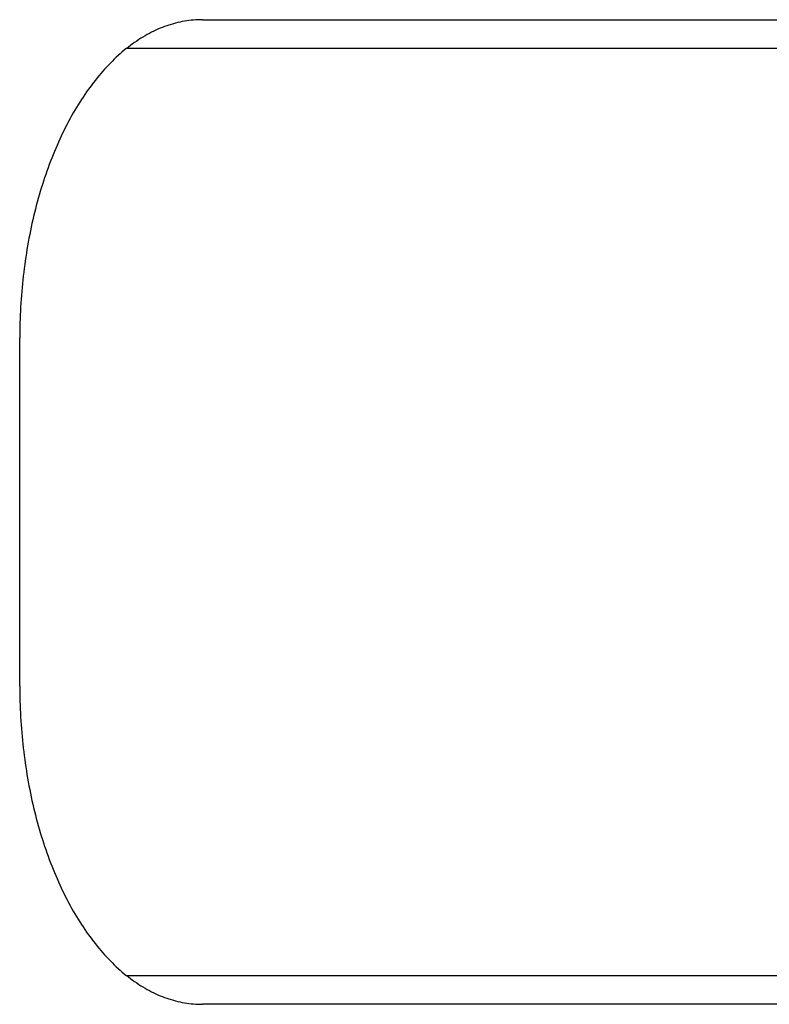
# Model space of a CAD drawing. Extents: x 987 to 2641, y 1244 to 2490.
# Tile 134 of 138: x 2615 to 2628, y 2078 to 2095. Entities that reach past the tile are written whole.
import ezdxf

# ---------------------------------------------------------------- set-up
doc = ezdxf.new("R2010")
doc.units = 0
doc.layers.add('KF_GRAVIS_8_REAR', color=7, linetype='CONTINUOUS')

# ---------------------------------------------------------------- blocks, each defined once
blk = doc.blocks.new('KF_GRAVIS_8_REAR')
at = {"layer": 'KF_GRAVIS_8_REAR'}
for p, q in [((103.85296, -50.5), (116.50049, -50.5)), ((116.14632, -51), (102.53873, -51)), ((100.69829, -62), (100.69829, -56)), ((102.53873, -67), (116.14632, -67)), ((116.50049, -67.5), (103.85296, -67.5))]:
    blk.add_line(p, q, dxfattribs=at)
for points in [[(103.853, -50.5, 0), (103.814, -50.5004, 0), (103.776, -50.5017, 0), (103.737, -50.5037, 0), (103.698, -50.5066, 0), (103.66, -50.5104, 0), (103.621, -50.5149, 0), (103.582, -50.5203, 0), (103.544, -50.5265, 0), (103.505, -50.5335, 0), (103.467, -50.5414, 0), (103.428, -50.55, 0), (103.39, -50.5595, 0), (103.352, -50.5698, 0), (103.314, -50.581, 0), (103.276, -50.5929, 0), (103.238, -50.6057, 0), (103.2, -50.6193, 0), (103.162, -50.6336, 0), (103.124, -50.6488, 0), (103.086, -50.6648, 0), (103.049, -50.6816, 0), (103.012, -50.6992, 0), (102.974, -50.7176, 0), (102.937, -50.7368, 0), (102.9, -50.7568, 0), (102.863, -50.7776, 0), (102.827, -50.7992, 0), (102.79, -50.8215, 0), (102.754, -50.8446, 0), (102.718, -50.8685, 0), (102.682, -50.8932, 0), (102.646, -50.9187, 0), (102.61, -50.9449, 0), (102.575, -50.9718, 0), (102.539, -50.9996, 0), (102.504, -51.0281, 0), (102.469, -51.0573, 0), (102.435, -51.0873, 0), (102.4, -51.118, 0), (102.366, -51.1494, 0), (102.332, -51.1816, 0), (102.298, -51.2145, 0), (102.264, -51.2481, 0), (102.231, -51.2825, 0), (102.198, -51.3175, 0), (102.165, -51.3533, 0), (102.133, -51.3898, 0), (102.1, -51.4269, 0), (102.068, -51.4648, 0), (102.036, -51.5033, 0), (102.005, -51.5425, 0), (101.974, -51.5824, 0), (101.943, -51.6229, 0), (101.912, -51.6641, 0), (101.882, -51.7059, 0), (101.852, -51.7484, 0), (101.822, -51.7916, 0), (101.792, -51.8354, 0), (101.763, -51.8797, 0), (101.734, -51.9248, 0), (101.706, -51.9704, 0), (101.678, -52.0166, 0), (101.65, -52.0635, 0), (101.622, -52.1109, 0), (101.595, -52.1589, 0), (101.568, -52.2075, 0), (101.542, -52.2567, 0), (101.516, -52.3064, 0), (101.49, -52.3567, 0), (101.464, -52.4075, 0), (101.439, -52.4589, 0), (101.414, -52.5108, 0), (101.39, -52.5633, 0), (101.366, -52.6162, 0), (101.342, -52.6697, 0), (101.319, -52.7237, 0), (101.296, -52.7781, 0), (101.274, -52.8331, 0), (101.252, -52.8885, 0), (101.23, -52.9444, 0), (101.209, -53.0007, 0), (101.188, -53.0575, 0), (101.167, -53.1148, 0), (101.147, -53.1724, 0), (101.127, -53.2305, 0), (101.108, -53.2891, 0), (101.089, -53.348, 0), (101.071, -53.4073, 0), (101.053, -53.467, 0), (101.035, -53.5271, 0), (101.018, -53.5876, 0), (101.001, -53.6484, 0), (100.985, -53.7096, 0), (100.969, -53.7712, 0), (100.953, -53.833, 0), (100.938, -53.8952, 0), (100.924, -53.9578, 0), (100.91, -54.0206, 0), (100.896, -54.0837, 0), (100.883, -54.1471, 0), (100.87, -54.2108, 0), (100.858, -54.2748, 0), (100.846, -54.339, 0), (100.834, -54.4034, 0), (100.823, -54.4681, 0), (100.813, -54.5331, 0), (100.802, -54.5982, 0), (100.793, -54.6636, 0), (100.784, -54.7292, 0), (100.775, -54.7949, 0), (100.767, -54.8609, 0), (100.759, -54.927, 0), (100.752, -54.9933, 0), (100.745, -55.0597, 0), (100.738, -55.1263, 0), (100.732, -55.193, 0), (100.727, -55.2598, 0), (100.722, -55.3267, 0), (100.718, -55.3938, 0), (100.713, -55.4609, 0), (100.71, -55.5281, 0), (100.707, -55.5954, 0), (100.704, -55.6627, 0), (100.702, -55.7301, 0), (100.7, -55.7976, 0), (100.699, -55.865, 0), (100.699, -55.9325, 0), (100.698, -56, 0)], [(100.698, -62, 0), (100.699, -62.0675, 0), (100.699, -62.135, 0), (100.7, -62.2024, 0), (100.702, -62.2699, 0), (100.704, -62.3373, 0), (100.707, -62.4046, 0), (100.71, -62.4719, 0), (100.713, -62.5391, 0), (100.718, -62.6062, 0), (100.722, -62.6733, 0), (100.727, -62.7402, 0), (100.732, -62.807, 0), (100.738, -62.8737, 0), (100.745, -62.9403, 0), (100.752, -63.0067, 0), (100.759, -63.073, 0), (100.767, -63.1391, 0), (100.775, -63.2051, 0), (100.784, -63.2708, 0), (100.793, -63.3364, 0), (100.802, -63.4018, 0), (100.813, -63.4669, 0), (100.823, -63.5319, 0), (100.834, -63.5966, 0), (100.846, -63.661, 0), (100.858, -63.7252, 0), (100.87, -63.7892, 0), (100.883, -63.8529, 0), (100.896, -63.9163, 0), (100.91, -63.9794, 0), (100.924, -64.0422, 0), (100.938, -64.1048, 0), (100.953, -64.167, 0), (100.969, -64.2288, 0), (100.985, -64.2904, 0), (101.001, -64.3516, 0), (101.018, -64.4124, 0), (101.035, -64.4729, 0), (101.053, -64.533, 0), (101.071, -64.5927, 0), (101.089, -64.652, 0), (101.108, -64.7109, 0), (101.127, -64.7695, 0), (101.147, -64.8276, 0), (101.167, -64.8852, 0), (101.188, -64.9425, 0), (101.209, -64.9993, 0), (101.23, -65.0556, 0), (101.252, -65.1115, 0), (101.274, -65.1669, 0), (101.296, -65.2219, 0), (101.319, -65.2763, 0), (101.342, -65.3303, 0), (101.366, -65.3838, 0), (101.39, -65.4367, 0), (101.414, -65.4892, 0), (101.439, -65.5411, 0), (101.464, -65.5925, 0), (101.49, -65.6433, 0), (101.516, -65.6936, 0), (101.542, -65.7433, 0), (101.568, -65.7925, 0), (101.595, -65.8411, 0), (101.622, -65.8891, 0), (101.65, -65.9365, 0), (101.678, -65.9834, 0), (101.706, -66.0296, 0), (101.734, -66.0752, 0), (101.763, -66.1203, 0), (101.792, -66.1646, 0), (101.822, -66.2084, 0), (101.852, -66.2516, 0), (101.882, -66.2941, 0), (101.912, -66.3359, 0), (101.943, -66.3771, 0), (101.974, -66.4176, 0), (102.005, -66.4575, 0), (102.036, -66.4967, 0), (102.068, -66.5352, 0), (102.1, -66.5731, 0), (102.133, -66.6102, 0), (102.165, -66.6467, 0), (102.198, -66.6825, 0), (102.231, -66.7175, 0), (102.264, -66.7519, 0), (102.298, -66.7855, 0), (102.332, -66.8184, 0), (102.366, -66.8506, 0), (102.4, -66.882, 0), (102.435, -66.9127, 0), (102.469, -66.9427, 0), (102.504, -66.9719, 0), (102.539, -67.0004, 0), (102.575, -67.0282, 0), (102.61, -67.0551, 0), (102.646, -67.0813, 0), (102.682, -67.1068, 0), (102.718, -67.1315, 0), (102.754, -67.1554, 0), (102.79, -67.1785, 0), (102.827, -67.2008, 0), (102.863, -67.2224, 0), (102.9, -67.2432, 0), (102.937, -67.2632, 0), (102.974, -67.2824, 0), (103.012, -67.3008, 0), (103.049, -67.3184, 0), (103.086, -67.3352, 0), (103.124, -67.3512, 0), (103.162, -67.3664, 0), (103.2, -67.3807, 0), (103.238, -67.3943, 0), (103.276, -67.4071, 0), (103.314, -67.419, 0), (103.352, -67.4302, 0), (103.39, -67.4405, 0), (103.428, -67.45, 0), (103.467, -67.4586, 0), (103.505, -67.4665, 0), (103.544, -67.4735, 0), (103.582, -67.4797, 0), (103.621, -67.4851, 0), (103.66, -67.4896, 0), (103.698, -67.4934, 0), (103.737, -67.4963, 0), (103.776, -67.4983, 0), (103.814, -67.4996, 0), (103.853, -67.5, 0)]]:
    blk.add_polyline3d(points, dxfattribs=at)

msp = doc.modelspace()

# ---------------------------------------------------------------- block references
at = {"layer": 'KF_GRAVIS_8_REAR'}
msp.add_blockref('KF_GRAVIS_8_REAR', (2514.017, 2145.913), dxfattribs=at)

doc.saveas('drawing.dxf')
